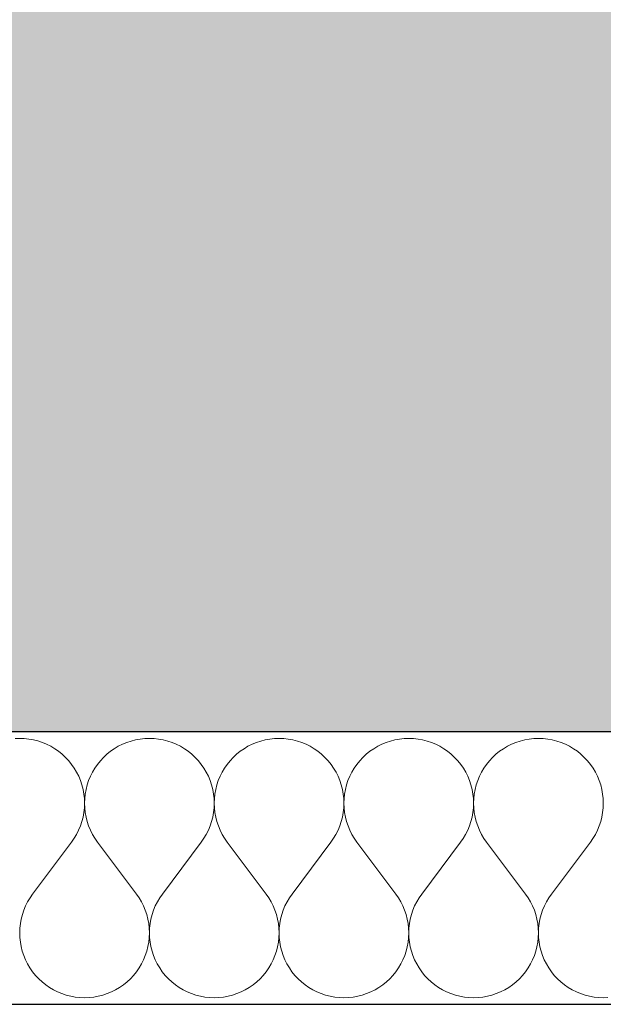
# Model space of a CAD drawing. Header units: millimetres. Extents: x -25972 to 4516, y -2839 to 20217.
# Tile 79 of 114: x -10743 to -10400, y 192 to 770. Entities that reach past the tile are written whole.
import ezdxf

# ---------------------------------------------------------------- set-up
doc = ezdxf.new("R2010")
doc.units = ezdxf.units.MM
doc.header["$MEASUREMENT"] = 0
doc.linetypes.add('Wipeout_Contour', pattern=[1000, 0, -1000])
for name, color, linetype in [('7._POHLED ZÁPADNÍ_1_3D prvky fasada nove', 7, 'Continuous'), ('7._POHLED ZÁPADNÍ_1_Konstrukce - nosné', 7, 'Continuous'), ('7._POHLED ZÁPADNÍ_1_Nové_Konstrukce - nosné', 7, 'Continuous'), ('7._POHLED ZÁPADNÍ_1_Nové_Výplně – Řezové', 7, 'Continuous'), ('7._POHLED ZÁPADNÍ_1_Výplně – Řezové', 7, 'Continuous')]:
    doc.layers.add(name, color=color, linetype=linetype)

# ---------------------------------------------------------------- blocks, each defined once
blk = doc.blocks.new('*X7', base_point=(-26739.77, -6860.77))
at = {"layer": '7._POHLED ZÁPADNÍ_1_Nové_Výplně – Řezové', "color": 21, "linetype": 'Continuous', "lineweight": 20, "true_color": 0xffaaaa}
for p, q in [((-10742.85, 347.93), (-10745.57, 347.83)), ((-10740.13, 347.83), (-10742.85, 347.93)), ((-10737.42, 347.54), (-10740.13, 347.83)), ((-10734.75, 347.06), (-10737.42, 347.54)), ((-10672.08, 347.54), (-10674.76, 347.06)), ((-10669.38, 347.83), (-10672.08, 347.54)), ((-10666.66, 347.93), (-10669.38, 347.83)), ((-10663.94, 347.83), (-10666.66, 347.93)), ((-10661.23, 347.54), (-10663.94, 347.83)), ((-10658.56, 347.06), (-10661.23, 347.54)), ((-10595.89, 347.54), (-10598.57, 347.06)), ((-10593.19, 347.83), (-10595.89, 347.54)), ((-10590.47, 347.93), (-10593.19, 347.83)), ((-10587.75, 347.83), (-10590.47, 347.93)), ((-10585.04, 347.54), (-10587.75, 347.83)), ((-10582.37, 347.06), (-10585.04, 347.54)), ((-10519.7, 347.54), (-10522.38, 347.05)), ((-10517, 347.83), (-10519.7, 347.54)), ((-10514.28, 347.92), (-10517, 347.83)), ((-10511.56, 347.83), (-10514.28, 347.92)), ((-10508.85, 347.54), (-10511.56, 347.83)), ((-10506.18, 347.05), (-10508.85, 347.54)), ((-10443.51, 347.54), (-10446.19, 347.05)), ((-10440.81, 347.83), (-10443.51, 347.54)), ((-10438.09, 347.92), (-10440.81, 347.83)), ((-10435.37, 347.83), (-10438.09, 347.92)), ((-10432.66, 347.53), (-10435.37, 347.83)), ((-10429.99, 347.05), (-10432.66, 347.53)), ((-10732.11, 346.39), (-10734.75, 347.06)), ((-10729.53, 345.53), (-10732.11, 346.39)), ((-10727.02, 344.48), (-10729.53, 345.53)), ((-10724.58, 343.27), (-10727.02, 344.48)), ((-10722.25, 341.88), (-10724.58, 343.27)), ((-10720.01, 340.33), (-10722.25, 341.88)), ((-10687.26, 341.88), (-10689.5, 340.32)), ((-10684.92, 343.27), (-10687.26, 341.88)), ((-10682.49, 344.48), (-10684.92, 343.27)), ((-10679.98, 345.53), (-10682.49, 344.48)), ((-10677.39, 346.38), (-10679.98, 345.53)), ((-10674.76, 347.06), (-10677.39, 346.38)), ((-10655.92, 346.38), (-10658.56, 347.06)), ((-10653.34, 345.52), (-10655.92, 346.38)), ((-10650.83, 344.48), (-10653.34, 345.52)), ((-10648.39, 343.26), (-10650.83, 344.48)), ((-10646.05, 341.88), (-10648.39, 343.26)), ((-10643.82, 340.32), (-10646.05, 341.88)), ((-10611.07, 341.88), (-10613.31, 340.32)), ((-10608.73, 343.26), (-10611.07, 341.88)), ((-10606.3, 344.48), (-10608.73, 343.26)), ((-10603.79, 345.52), (-10606.3, 344.48)), ((-10601.2, 346.38), (-10603.79, 345.52)), ((-10598.57, 347.06), (-10601.2, 346.38)), ((-10579.73, 346.38), (-10582.37, 347.06)), ((-10577.15, 345.52), (-10579.73, 346.38)), ((-10574.64, 344.48), (-10577.15, 345.52)), ((-10572.2, 343.26), (-10574.64, 344.48)), ((-10569.86, 341.87), (-10572.2, 343.26)), ((-10567.63, 340.32), (-10569.86, 341.87)), ((-10534.88, 341.87), (-10537.11, 340.32)), ((-10532.54, 343.26), (-10534.88, 341.87)), ((-10530.11, 344.48), (-10532.54, 343.26)), ((-10527.6, 345.52), (-10530.11, 344.48)), ((-10525.01, 346.38), (-10527.6, 345.52)), ((-10522.38, 347.05), (-10525.01, 346.38)), ((-10503.54, 346.38), (-10506.18, 347.05)), ((-10500.96, 345.52), (-10503.54, 346.38)), ((-10498.45, 344.48), (-10500.96, 345.52)), ((-10496.01, 343.26), (-10498.45, 344.48)), ((-10493.67, 341.87), (-10496.01, 343.26)), ((-10491.44, 340.32), (-10493.67, 341.87)), ((-10458.69, 341.87), (-10460.92, 340.32)), ((-10456.35, 343.26), (-10458.69, 341.87)), ((-10453.92, 344.48), (-10456.35, 343.26)), ((-10451.4, 345.52), (-10453.92, 344.48)), ((-10448.82, 346.38), (-10451.4, 345.52)), ((-10446.19, 347.05), (-10448.82, 346.38)), ((-10427.35, 346.38), (-10429.99, 347.05)), ((-10424.77, 345.52), (-10427.35, 346.38)), ((-10422.26, 344.48), (-10424.77, 345.52)), ((-10419.82, 343.26), (-10422.26, 344.48)), ((-10417.48, 341.87), (-10419.82, 343.26)), ((-10415.25, 340.32), (-10417.48, 341.87)), ((-10717.89, 338.62), (-10720.01, 340.33)), ((-10715.9, 336.76), (-10717.89, 338.62)), ((-10714.05, 334.77), (-10715.9, 336.76)), ((-10693.6, 336.76), (-10695.46, 334.77)), ((-10691.61, 338.62), (-10693.6, 336.76)), ((-10689.5, 340.32), (-10691.61, 338.62)), ((-10641.7, 338.62), (-10643.82, 340.32)), ((-10639.71, 336.76), (-10641.7, 338.62)), ((-10637.86, 334.77), (-10639.71, 336.76)), ((-10617.41, 336.76), (-10619.27, 334.77)), ((-10615.42, 338.62), (-10617.41, 336.76)), ((-10613.31, 340.32), (-10615.42, 338.62)), ((-10565.51, 338.61), (-10567.63, 340.32)), ((-10563.52, 336.76), (-10565.51, 338.61)), ((-10561.67, 334.77), (-10563.52, 336.76)), ((-10541.22, 336.76), (-10543.08, 334.77)), ((-10539.23, 338.61), (-10541.22, 336.76)), ((-10537.11, 340.32), (-10539.23, 338.61)), ((-10489.32, 338.61), (-10491.44, 340.32)), ((-10487.33, 336.76), (-10489.32, 338.61)), ((-10485.48, 334.77), (-10487.33, 336.76)), ((-10465.03, 336.76), (-10466.89, 334.77)), ((-10463.04, 338.61), (-10465.03, 336.76)), ((-10460.92, 340.32), (-10463.04, 338.61)), ((-10413.13, 338.61), (-10415.25, 340.32)), ((-10411.14, 336.76), (-10413.13, 338.61)), ((-10409.29, 334.76), (-10411.14, 336.76)), ((-10712.34, 332.65), (-10714.05, 334.77)), ((-10710.79, 330.42), (-10712.34, 332.65)), ((-10709.41, 328.08), (-10710.79, 330.42)), ((-10698.71, 330.42), (-10700.1, 328.08)), ((-10697.16, 332.65), (-10698.71, 330.42)), ((-10695.46, 334.77), (-10697.16, 332.65)), ((-10636.15, 332.65), (-10637.86, 334.77)), ((-10634.6, 330.42), (-10636.15, 332.65)), ((-10633.22, 328.08), (-10634.6, 330.42)), ((-10622.52, 330.42), (-10623.91, 328.07)), ((-10620.97, 332.65), (-10622.52, 330.42)), ((-10619.27, 334.77), (-10620.97, 332.65)), ((-10559.96, 332.65), (-10561.67, 334.77)), ((-10558.41, 330.41), (-10559.96, 332.65)), ((-10557.02, 328.07), (-10558.41, 330.41)), ((-10546.33, 330.41), (-10547.72, 328.07)), ((-10544.78, 332.65), (-10546.33, 330.41)), ((-10543.08, 334.77), (-10544.78, 332.65)), ((-10483.77, 332.65), (-10485.48, 334.77)), ((-10482.22, 330.41), (-10483.77, 332.65)), ((-10480.83, 328.07), (-10482.22, 330.41)), ((-10470.14, 330.41), (-10471.53, 328.07)), ((-10468.59, 332.65), (-10470.14, 330.41)), ((-10466.89, 334.77), (-10468.59, 332.65)), ((-10407.58, 332.65), (-10409.29, 334.76)), ((-10406.03, 330.41), (-10407.58, 332.65)), ((-10404.64, 328.07), (-10406.03, 330.41)), ((-10708.19, 325.64), (-10709.41, 328.08)), ((-10707.15, 323.13), (-10708.19, 325.64)), ((-10701.32, 325.64), (-10702.36, 323.13)), ((-10700.1, 328.08), (-10701.32, 325.64)), ((-10632, 325.64), (-10633.22, 328.08)), ((-10630.96, 323.13), (-10632, 325.64)), ((-10625.13, 325.64), (-10626.17, 323.13)), ((-10623.91, 328.07), (-10625.13, 325.64)), ((-10555.81, 325.64), (-10557.02, 328.07)), ((-10554.77, 323.13), (-10555.81, 325.64)), ((-10548.94, 325.64), (-10549.98, 323.13)), ((-10547.72, 328.07), (-10548.94, 325.64)), ((-10479.62, 325.64), (-10480.83, 328.07)), ((-10478.58, 323.12), (-10479.62, 325.64)), ((-10472.75, 325.64), (-10473.79, 323.12)), ((-10471.53, 328.07), (-10472.75, 325.64)), ((-10403.43, 325.64), (-10404.64, 328.07)), ((-10402.39, 323.12), (-10403.43, 325.64)), ((-10706.29, 320.55), (-10707.15, 323.13)), ((-10705.62, 317.91), (-10706.29, 320.55)), ((-10703.22, 320.55), (-10703.89, 317.91)), ((-10702.36, 323.13), (-10703.22, 320.55)), ((-10630.1, 320.55), (-10630.96, 323.13)), ((-10629.43, 317.91), (-10630.1, 320.55)), ((-10627.03, 320.55), (-10627.7, 317.91)), ((-10626.17, 323.13), (-10627.03, 320.55)), ((-10553.91, 320.54), (-10554.77, 323.13)), ((-10553.24, 317.91), (-10553.91, 320.54)), ((-10550.84, 320.54), (-10551.51, 317.91)), ((-10549.98, 323.13), (-10550.84, 320.54)), ((-10477.72, 320.54), (-10478.58, 323.12)), ((-10477.05, 317.91), (-10477.72, 320.54)), ((-10474.64, 320.54), (-10475.32, 317.91)), ((-10473.79, 323.12), (-10474.64, 320.54)), ((-10401.53, 320.54), (-10402.39, 323.12)), ((-10400.86, 317.9), (-10401.53, 320.54)), ((-10705.14, 315.23), (-10705.62, 317.91)), ((-10704.85, 312.53), (-10705.14, 315.23)), ((-10704.75, 309.81), (-10704.85, 312.53)), ((-10704.66, 312.53), (-10704.75, 309.81)), ((-10704.37, 315.23), (-10704.66, 312.53)), ((-10703.89, 317.91), (-10704.37, 315.23)), ((-10628.95, 315.23), (-10629.43, 317.91)), ((-10628.66, 312.53), (-10628.95, 315.23)), ((-10628.56, 309.81), (-10628.66, 312.53)), ((-10628.47, 312.53), (-10628.56, 309.81)), ((-10628.18, 315.23), (-10628.47, 312.53)), ((-10627.7, 317.91), (-10628.18, 315.23)), ((-10552.76, 315.23), (-10553.24, 317.91)), ((-10552.47, 312.53), (-10552.76, 315.23)), ((-10552.37, 309.81), (-10552.47, 312.53)), ((-10552.28, 312.53), (-10552.37, 309.81)), ((-10551.99, 315.23), (-10552.28, 312.53)), ((-10551.51, 317.91), (-10551.99, 315.23)), ((-10476.57, 315.23), (-10477.05, 317.91)), ((-10476.28, 312.52), (-10476.57, 315.23)), ((-10476.18, 309.8), (-10476.28, 312.52)), ((-10476.09, 312.52), (-10476.18, 309.8)), ((-10475.8, 315.23), (-10476.09, 312.52)), ((-10475.32, 317.91), (-10475.8, 315.23)), ((-10400.38, 315.23), (-10400.86, 317.9)), ((-10400.09, 312.52), (-10400.38, 315.23)), ((-10399.99, 309.8), (-10400.09, 312.52)), ((-10705.15, 304.39), (-10704.85, 307.09)), ((-10704.85, 307.09), (-10704.75, 309.81)), ((-10704.75, 309.81), (-10704.66, 307.09)), ((-10704.66, 307.09), (-10704.36, 304.39)), ((-10628.96, 304.38), (-10628.66, 307.09)), ((-10628.66, 307.09), (-10628.56, 309.81)), ((-10628.56, 309.81), (-10628.46, 307.09)), ((-10628.46, 307.09), (-10628.17, 304.38)), ((-10552.76, 304.38), (-10552.47, 307.09)), ((-10552.47, 307.09), (-10552.37, 309.81)), ((-10552.37, 309.81), (-10552.27, 307.09)), ((-10552.27, 307.09), (-10551.98, 304.38)), ((-10476.57, 304.38), (-10476.28, 307.09)), ((-10476.28, 307.09), (-10476.18, 309.8)), ((-10476.18, 309.8), (-10476.08, 307.09)), ((-10476.08, 307.09), (-10475.79, 304.38)), ((-10400.38, 304.38), (-10400.09, 307.08)), ((-10400.09, 307.08), (-10399.99, 309.8)), ((-10706.31, 299.07), (-10705.63, 301.71)), ((-10705.63, 301.71), (-10705.15, 304.39)), ((-10704.36, 304.39), (-10703.88, 301.71)), ((-10703.88, 301.71), (-10703.2, 299.07)), ((-10630.12, 299.07), (-10629.44, 301.71)), ((-10629.44, 301.71), (-10628.96, 304.38)), ((-10628.17, 304.38), (-10627.69, 301.71)), ((-10627.69, 301.71), (-10627.01, 299.07)), ((-10553.92, 299.07), (-10553.25, 301.71)), ((-10553.25, 301.71), (-10552.76, 304.38)), ((-10551.98, 304.38), (-10551.5, 301.71)), ((-10551.5, 301.71), (-10550.82, 299.07)), ((-10477.73, 299.07), (-10477.06, 301.7)), ((-10477.06, 301.7), (-10476.57, 304.38)), ((-10475.79, 304.38), (-10475.31, 301.7)), ((-10475.31, 301.7), (-10474.63, 299.07)), ((-10401.54, 299.07), (-10400.87, 301.7)), ((-10400.87, 301.7), (-10400.38, 304.38)), ((-10708.21, 293.98), (-10707.17, 296.49)), ((-10707.17, 296.49), (-10706.31, 299.07)), ((-10703.2, 299.07), (-10702.34, 296.49)), ((-10702.34, 296.49), (-10701.3, 293.98)), ((-10632.02, 293.98), (-10630.98, 296.49)), ((-10630.98, 296.49), (-10630.12, 299.07)), ((-10627.01, 299.07), (-10626.15, 296.49)), ((-10626.15, 296.49), (-10625.11, 293.98)), ((-10555.83, 293.98), (-10554.79, 296.49)), ((-10554.79, 296.49), (-10553.92, 299.07)), ((-10550.82, 299.07), (-10549.96, 296.49)), ((-10549.96, 296.49), (-10548.92, 293.98)), ((-10479.64, 293.98), (-10478.6, 296.49)), ((-10478.6, 296.49), (-10477.73, 299.07)), ((-10474.63, 299.07), (-10473.77, 296.49)), ((-10473.77, 296.49), (-10472.73, 293.98)), ((-10403.45, 293.97), (-10402.4, 296.49)), ((-10402.4, 296.49), (-10401.54, 299.07)), ((-10710.82, 289.21), (-10709.43, 291.55)), ((-10709.43, 291.55), (-10708.21, 293.98)), ((-10701.3, 293.98), (-10700.08, 291.55)), ((-10700.08, 291.55), (-10698.69, 289.21)), ((-10634.63, 289.21), (-10633.24, 291.55)), ((-10633.24, 291.55), (-10632.02, 293.98)), ((-10625.11, 293.98), (-10623.89, 291.55)), ((-10623.89, 291.55), (-10622.5, 289.21)), ((-10558.44, 289.21), (-10557.05, 291.55)), ((-10557.05, 291.55), (-10555.83, 293.98)), ((-10548.92, 293.98), (-10547.7, 291.55)), ((-10547.7, 291.55), (-10546.31, 289.21)), ((-10482.25, 289.2), (-10480.86, 291.54)), ((-10480.86, 291.54), (-10479.64, 293.98)), ((-10472.73, 293.98), (-10471.51, 291.54)), ((-10471.51, 291.54), (-10470.12, 289.2)), ((-10406.06, 289.2), (-10404.67, 291.54)), ((-10404.67, 291.54), (-10403.45, 293.97)), ((-10735.23, 256.5), (-10712.37, 286.98)), ((-10712.37, 286.98), (-10710.82, 289.21)), ((-10698.69, 289.21), (-10697.14, 286.98)), ((-10674.28, 256.5), (-10697.14, 286.98)), ((-10659.04, 256.5), (-10636.18, 286.98)), ((-10636.18, 286.98), (-10634.63, 289.21)), ((-10622.5, 289.21), (-10620.95, 286.98)), ((-10598.09, 256.5), (-10620.95, 286.98)), ((-10582.85, 256.5), (-10559.99, 286.97)), ((-10559.99, 286.97), (-10558.44, 289.21)), ((-10546.31, 289.21), (-10544.75, 286.97)), ((-10521.9, 256.5), (-10544.75, 286.97)), ((-10506.66, 256.5), (-10483.8, 286.97)), ((-10483.8, 286.97), (-10482.25, 289.2)), ((-10470.12, 289.2), (-10468.56, 286.97)), ((-10445.71, 256.49), (-10468.56, 286.97)), ((-10430.47, 256.49), (-10407.61, 286.97)), ((-10407.61, 286.97), (-10406.06, 289.2)), ((-10735.23, 256.5), (-10736.79, 254.27)), ((-10672.73, 254.27), (-10674.28, 256.5)), ((-10659.04, 256.5), (-10660.59, 254.27)), ((-10596.54, 254.27), (-10598.09, 256.5)), ((-10582.85, 256.5), (-10584.4, 254.26)), ((-10520.34, 254.26), (-10521.9, 256.5)), ((-10506.66, 256.5), (-10508.21, 254.26)), ((-10444.15, 254.26), (-10445.71, 256.49)), ((-10430.47, 256.49), (-10432.02, 254.26)), ((-10739.4, 249.5), (-10740.44, 246.99)), ((-10738.18, 251.93), (-10739.4, 249.5)), ((-10736.79, 254.27), (-10738.18, 251.93)), ((-10671.34, 251.93), (-10672.73, 254.27)), ((-10670.12, 249.5), (-10671.34, 251.93)), ((-10669.07, 246.98), (-10670.12, 249.5)), ((-10663.2, 249.5), (-10664.25, 246.98)), ((-10661.99, 251.93), (-10663.2, 249.5)), ((-10660.59, 254.27), (-10661.99, 251.93)), ((-10595.15, 251.93), (-10596.54, 254.27)), ((-10593.93, 249.49), (-10595.15, 251.93)), ((-10592.88, 246.98), (-10593.93, 249.49)), ((-10587.01, 249.49), (-10588.06, 246.98)), ((-10585.79, 251.93), (-10587.01, 249.49)), ((-10584.4, 254.26), (-10585.79, 251.93)), ((-10518.95, 251.92), (-10520.34, 254.26)), ((-10517.73, 249.49), (-10518.95, 251.92)), ((-10516.69, 246.98), (-10517.73, 249.49)), ((-10510.82, 249.49), (-10511.87, 246.98)), ((-10509.6, 251.92), (-10510.82, 249.49)), ((-10508.21, 254.26), (-10509.6, 251.92)), ((-10442.76, 251.92), (-10444.15, 254.26)), ((-10441.54, 249.49), (-10442.76, 251.92)), ((-10440.5, 246.98), (-10441.54, 249.49)), ((-10434.63, 249.49), (-10435.68, 246.98)), ((-10433.41, 251.92), (-10434.63, 249.49)), ((-10432.02, 254.26), (-10433.41, 251.92)), ((-10741.3, 244.41), (-10741.97, 241.77)), ((-10740.44, 246.99), (-10741.3, 244.41)), ((-10668.21, 244.4), (-10669.07, 246.98)), ((-10667.54, 241.77), (-10668.21, 244.4)), ((-10665.11, 244.4), (-10665.78, 241.77)), ((-10664.25, 246.98), (-10665.11, 244.4)), ((-10592.02, 244.4), (-10592.88, 246.98)), ((-10591.35, 241.77), (-10592.02, 244.4)), ((-10588.92, 244.4), (-10589.59, 241.77)), ((-10588.06, 246.98), (-10588.92, 244.4)), ((-10515.83, 244.4), (-10516.69, 246.98)), ((-10515.16, 241.76), (-10515.83, 244.4)), ((-10512.73, 244.4), (-10513.4, 241.76)), ((-10511.87, 246.98), (-10512.73, 244.4)), ((-10439.64, 244.4), (-10440.5, 246.98)), ((-10438.97, 241.76), (-10439.64, 244.4)), ((-10436.54, 244.4), (-10437.21, 241.76)), ((-10435.68, 246.98), (-10436.54, 244.4)), ((-10742.46, 239.09), (-10742.75, 236.39)), ((-10741.97, 241.77), (-10742.46, 239.09)), ((-10667.05, 239.09), (-10667.54, 241.77)), ((-10666.76, 236.39), (-10667.05, 239.09)), ((-10666.27, 239.09), (-10666.56, 236.39)), ((-10665.78, 241.77), (-10666.27, 239.09)), ((-10590.86, 239.09), (-10591.35, 241.77)), ((-10590.57, 236.38), (-10590.86, 239.09)), ((-10590.08, 239.09), (-10590.37, 236.38)), ((-10589.59, 241.77), (-10590.08, 239.09)), ((-10514.67, 239.09), (-10515.16, 241.76)), ((-10514.38, 236.38), (-10514.67, 239.09)), ((-10513.89, 239.09), (-10514.18, 236.38)), ((-10513.4, 241.76), (-10513.89, 239.09)), ((-10438.48, 239.09), (-10438.97, 241.76)), ((-10438.19, 236.38), (-10438.48, 239.09)), ((-10437.7, 239.09), (-10437.99, 236.38)), ((-10437.21, 241.76), (-10437.7, 239.09)), ((-10742.75, 236.39), (-10742.85, 233.67)), ((-10742.85, 233.67), (-10742.76, 230.95)), ((-10666.66, 233.67), (-10666.76, 236.39)), ((-10666.76, 230.95), (-10666.66, 233.67)), ((-10666.56, 236.39), (-10666.66, 233.67)), ((-10666.66, 233.67), (-10666.57, 230.95)), ((-10590.47, 233.67), (-10590.57, 236.38)), ((-10590.57, 230.95), (-10590.47, 233.67)), ((-10590.37, 236.38), (-10590.47, 233.67)), ((-10590.47, 233.67), (-10590.37, 230.95)), ((-10514.28, 233.66), (-10514.38, 236.38)), ((-10514.38, 230.94), (-10514.28, 233.66)), ((-10514.18, 236.38), (-10514.28, 233.66)), ((-10514.28, 233.66), (-10514.18, 230.94)), ((-10438.09, 233.66), (-10438.19, 236.38)), ((-10438.18, 230.94), (-10438.09, 233.66)), ((-10437.99, 236.38), (-10438.09, 233.66)), ((-10438.09, 233.66), (-10437.99, 230.94)), ((-10742.76, 230.95), (-10742.47, 228.25)), ((-10742.47, 228.25), (-10741.99, 225.57)), ((-10667.53, 225.57), (-10667.05, 228.24)), ((-10667.05, 228.24), (-10666.76, 230.95)), ((-10666.57, 230.95), (-10666.28, 228.24)), ((-10666.28, 228.24), (-10665.79, 225.57)), ((-10591.34, 225.56), (-10590.86, 228.24)), ((-10590.86, 228.24), (-10590.57, 230.95)), ((-10590.37, 230.95), (-10590.09, 228.24)), ((-10590.09, 228.24), (-10589.6, 225.56)), ((-10515.15, 225.56), (-10514.66, 228.24)), ((-10514.66, 228.24), (-10514.38, 230.94)), ((-10514.18, 230.94), (-10513.9, 228.24)), ((-10513.9, 228.24), (-10513.41, 225.56)), ((-10438.96, 225.56), (-10438.47, 228.24)), ((-10438.47, 228.24), (-10438.18, 230.94)), ((-10437.99, 230.94), (-10437.7, 228.24)), ((-10437.7, 228.24), (-10437.22, 225.56)), ((-10741.99, 225.57), (-10741.31, 222.93)), ((-10741.31, 222.93), (-10740.46, 220.35)), ((-10740.46, 220.35), (-10739.42, 217.84)), ((-10670.1, 217.83), (-10669.06, 220.35)), ((-10669.06, 220.35), (-10668.2, 222.93)), ((-10668.2, 222.93), (-10667.53, 225.57)), ((-10665.79, 225.57), (-10665.12, 222.93)), ((-10665.12, 222.93), (-10664.27, 220.35)), ((-10664.27, 220.35), (-10663.23, 217.83)), ((-10593.91, 217.83), (-10592.87, 220.35)), ((-10592.87, 220.35), (-10592.01, 222.93)), ((-10592.01, 222.93), (-10591.34, 225.56)), ((-10589.6, 225.56), (-10588.93, 222.93)), ((-10588.93, 222.93), (-10588.08, 220.35)), ((-10588.08, 220.35), (-10587.04, 217.83)), ((-10517.72, 217.83), (-10516.68, 220.34)), ((-10516.68, 220.34), (-10515.82, 222.93)), ((-10515.82, 222.93), (-10515.15, 225.56)), ((-10513.41, 225.56), (-10512.74, 222.93)), ((-10512.74, 222.93), (-10511.88, 220.34)), ((-10511.88, 220.34), (-10510.84, 217.83)), ((-10441.52, 217.83), (-10440.49, 220.34)), ((-10440.49, 220.34), (-10439.63, 222.92)), ((-10439.63, 222.92), (-10438.96, 225.56)), ((-10437.22, 225.56), (-10436.55, 222.92)), ((-10436.55, 222.92), (-10435.69, 220.34)), ((-10435.69, 220.34), (-10434.65, 217.83)), ((-10739.42, 217.84), (-10738.2, 215.4)), ((-10738.2, 215.4), (-10736.81, 213.06)), ((-10672.7, 213.06), (-10671.31, 215.4)), ((-10671.31, 215.4), (-10670.1, 217.83)), ((-10663.23, 217.83), (-10662.01, 215.4)), ((-10662.01, 215.4), (-10660.62, 213.06)), ((-10596.51, 213.06), (-10595.12, 215.4)), ((-10595.12, 215.4), (-10593.91, 217.83)), ((-10587.04, 217.83), (-10585.82, 215.4)), ((-10585.82, 215.4), (-10584.43, 213.06)), ((-10520.32, 213.06), (-10518.93, 215.4)), ((-10518.93, 215.4), (-10517.72, 217.83)), ((-10510.84, 217.83), (-10509.63, 215.4)), ((-10509.63, 215.4), (-10508.24, 213.06)), ((-10444.13, 213.05), (-10442.74, 215.39)), ((-10442.74, 215.39), (-10441.52, 217.83)), ((-10434.65, 217.83), (-10433.44, 215.39)), ((-10433.44, 215.39), (-10432.05, 213.05)), ((-10736.81, 213.06), (-10735.26, 210.83)), ((-10735.26, 210.83), (-10733.56, 208.71)), ((-10733.56, 208.71), (-10731.7, 206.72)), ((-10677.81, 206.71), (-10675.96, 208.71)), ((-10675.96, 208.71), (-10674.25, 210.83)), ((-10674.25, 210.83), (-10672.7, 213.06)), ((-10660.62, 213.06), (-10659.07, 210.82)), ((-10659.07, 210.82), (-10657.37, 208.71)), ((-10657.37, 208.71), (-10655.51, 206.71)), ((-10601.62, 206.71), (-10599.77, 208.7)), ((-10599.77, 208.7), (-10598.06, 210.82)), ((-10598.06, 210.82), (-10596.51, 213.06)), ((-10584.43, 213.06), (-10582.88, 210.82)), ((-10582.88, 210.82), (-10581.17, 208.7)), ((-10581.17, 208.7), (-10579.32, 206.71)), ((-10525.43, 206.71), (-10523.58, 208.7)), ((-10523.58, 208.7), (-10521.87, 210.82)), ((-10521.87, 210.82), (-10520.32, 213.06)), ((-10508.24, 213.06), (-10506.69, 210.82)), ((-10506.69, 210.82), (-10504.98, 208.7)), ((-10504.98, 208.7), (-10503.13, 206.71)), ((-10449.24, 206.71), (-10447.39, 208.7)), ((-10447.39, 208.7), (-10445.68, 210.82)), ((-10445.68, 210.82), (-10444.13, 213.05)), ((-10432.05, 213.05), (-10430.5, 210.82)), ((-10430.5, 210.82), (-10428.79, 208.7)), ((-10428.79, 208.7), (-10426.94, 206.71)), ((-10731.7, 206.72), (-10729.71, 204.86)), ((-10729.71, 204.86), (-10727.59, 203.15)), ((-10727.59, 203.15), (-10725.36, 201.6)), ((-10684.15, 201.6), (-10681.92, 203.15)), ((-10681.92, 203.15), (-10679.8, 204.86)), ((-10679.8, 204.86), (-10677.81, 206.71)), ((-10655.51, 206.71), (-10653.52, 204.86)), ((-10653.52, 204.86), (-10651.4, 203.15)), ((-10651.4, 203.15), (-10649.17, 201.6)), ((-10607.96, 201.6), (-10605.73, 203.15)), ((-10605.73, 203.15), (-10603.61, 204.86)), ((-10603.61, 204.86), (-10601.62, 206.71)), ((-10579.32, 206.71), (-10577.33, 204.86)), ((-10577.33, 204.86), (-10575.21, 203.15)), ((-10575.21, 203.15), (-10572.98, 201.6)), ((-10531.77, 201.6), (-10529.54, 203.15)), ((-10529.54, 203.15), (-10527.42, 204.86)), ((-10527.42, 204.86), (-10525.43, 206.71)), ((-10503.13, 206.71), (-10501.14, 204.86)), ((-10501.14, 204.86), (-10499.02, 203.15)), ((-10499.02, 203.15), (-10496.79, 201.6)), ((-10455.58, 201.59), (-10453.35, 203.15)), ((-10453.35, 203.15), (-10451.23, 204.85)), ((-10451.23, 204.85), (-10449.24, 206.71)), ((-10426.94, 206.71), (-10424.95, 204.85)), ((-10424.95, 204.85), (-10422.83, 203.15)), ((-10422.83, 203.15), (-10420.6, 201.59)), ((-10725.36, 201.6), (-10723.02, 200.21)), ((-10723.02, 200.21), (-10720.59, 198.99)), ((-10720.59, 198.99), (-10718.08, 197.95)), ((-10718.08, 197.95), (-10715.49, 197.09)), ((-10715.49, 197.09), (-10712.86, 196.42)), ((-10696.66, 196.42), (-10694.02, 197.09)), ((-10694.02, 197.09), (-10691.44, 197.95)), ((-10691.44, 197.95), (-10688.93, 198.99)), ((-10688.93, 198.99), (-10686.49, 200.21)), ((-10686.49, 200.21), (-10684.15, 201.6)), ((-10649.17, 201.6), (-10646.83, 200.21)), ((-10646.83, 200.21), (-10644.4, 198.99)), ((-10644.4, 198.99), (-10641.88, 197.95)), ((-10641.88, 197.95), (-10639.3, 197.09)), ((-10639.3, 197.09), (-10636.67, 196.42)), ((-10620.47, 196.42), (-10617.83, 197.09)), ((-10617.83, 197.09), (-10615.25, 197.95)), ((-10615.25, 197.95), (-10612.74, 198.99)), ((-10612.74, 198.99), (-10610.3, 200.21)), ((-10610.3, 200.21), (-10607.96, 201.6)), ((-10572.98, 201.6), (-10570.64, 200.21)), ((-10570.64, 200.21), (-10568.21, 198.99)), ((-10568.21, 198.99), (-10565.69, 197.95)), ((-10565.69, 197.95), (-10563.11, 197.09)), ((-10563.11, 197.09), (-10560.48, 196.42)), ((-10544.28, 196.42), (-10541.64, 197.09)), ((-10541.64, 197.09), (-10539.06, 197.95)), ((-10539.06, 197.95), (-10536.54, 198.99)), ((-10536.54, 198.99), (-10534.11, 200.21)), ((-10534.11, 200.21), (-10531.77, 201.6)), ((-10496.79, 201.6), (-10494.45, 200.21)), ((-10494.45, 200.21), (-10492.02, 198.99)), ((-10492.02, 198.99), (-10489.5, 197.95)), ((-10489.5, 197.95), (-10486.92, 197.09)), ((-10486.92, 197.09), (-10484.29, 196.41)), ((-10468.08, 196.41), (-10465.45, 197.09)), ((-10465.45, 197.09), (-10462.87, 197.95)), ((-10462.87, 197.95), (-10460.35, 198.99)), ((-10460.35, 198.99), (-10457.92, 200.21)), ((-10457.92, 200.21), (-10455.58, 201.59)), ((-10420.6, 201.59), (-10418.26, 200.21)), ((-10418.26, 200.21), (-10415.83, 198.99)), ((-10415.83, 198.99), (-10413.31, 197.95)), ((-10413.31, 197.95), (-10410.73, 197.09)), ((-10410.73, 197.09), (-10408.1, 196.41)), ((-10712.86, 196.42), (-10710.18, 195.94)), ((-10710.18, 195.94), (-10707.48, 195.65)), ((-10707.48, 195.65), (-10704.76, 195.55)), ((-10704.76, 195.55), (-10702.04, 195.65)), ((-10702.04, 195.65), (-10699.33, 195.94)), ((-10699.33, 195.94), (-10696.66, 196.42)), ((-10636.67, 196.42), (-10633.99, 195.94)), ((-10633.99, 195.94), (-10631.29, 195.64)), ((-10631.29, 195.64), (-10628.57, 195.55)), ((-10628.57, 195.55), (-10625.85, 195.64)), ((-10625.85, 195.64), (-10623.14, 195.93)), ((-10623.14, 195.93), (-10620.47, 196.42)), ((-10560.48, 196.42), (-10557.8, 195.93)), ((-10557.8, 195.93), (-10555.09, 195.64)), ((-10555.09, 195.64), (-10552.38, 195.54)), ((-10552.38, 195.54), (-10549.66, 195.64)), ((-10549.66, 195.64), (-10546.95, 195.93)), ((-10546.95, 195.93), (-10544.28, 196.42)), ((-10484.29, 196.41), (-10481.61, 195.93)), ((-10481.61, 195.93), (-10478.9, 195.64)), ((-10478.9, 195.64), (-10476.19, 195.54)), ((-10476.19, 195.54), (-10473.47, 195.64)), ((-10473.47, 195.64), (-10470.76, 195.93)), ((-10470.76, 195.93), (-10468.08, 196.41)), ((-10408.1, 196.41), (-10405.42, 195.93)), ((-10405.42, 195.93), (-10402.71, 195.64)), ((-10402.71, 195.64), (-10400, 195.54)), ((-10400, 195.54), (-10397.28, 195.64))]:
    blk.add_line(p, q, dxfattribs=at)

msp = doc.modelspace()

# ---------------------------------------------------------------- hatches: boundary and pattern name
at = {"layer": '7._POHLED ZÁPADNÍ_1_Výplně – Řezové', "linetype": 'Continuous', "lineweight": 13}
msp.add_hatch(color=254, dxfattribs=at).paths.add_polyline_path([(-11381.21, 349.99), (-9042.57, 349.93), (-9042.56, 849.93), (-11381.2, 849.99)])

# ---------------------------------------------------------------- linework, layer by layer
at = {"layer": '7._POHLED ZÁPADNÍ_1_Konstrukce - nosné', "color": 7, "linetype": 'Continuous', "lineweight": 50, "flags": 128}
msp.add_lwpolyline([(-11381.21, 349.99), (-9042.57, 349.93)], dxfattribs=at)

# ---------------------------------------------------------------- next in the draw order: wipeouts: each hides what was drawn before it
at = {"color": 254, "linetype": 'Wipeout_Contour', "lineweight": 0, "ltscale": 40965.610316}
msp.add_wipeout([(-11431.84, 191.76), (-9043.03, 191.7), (-9043.02, 351.7), (-11431.83, 351.76)], dxfattribs=at).dxf.layer = '7._POHLED ZÁPADNÍ_1_Nové_Výplně – Řezové'

# ---------------------------------------------------------------- next in the draw order: linework, layer by layer
at = {"layer": '7._POHLED ZÁPADNÍ_1_Nové_Konstrukce - nosné', "color": 1, "linetype": 'Continuous', "lineweight": 25, "flags": 128}
for points in [[(-9043.02, 351.7), (-11431.83, 351.76)], [(-11431.84, 191.76), (-9043.03, 191.7)]]:
    msp.add_lwpolyline(points, dxfattribs=at)

# ---------------------------------------------------------------- next in the draw order: block references
at = {"layer": '7._POHLED ZÁPADNÍ_1_3D prvky fasada nove', "color": 9, "linetype": 'Continuous', "lineweight": 13}
msp.add_blockref('*X7', (-26739.77, -6860.77), dxfattribs=at)

doc.saveas('drawing.dxf')
